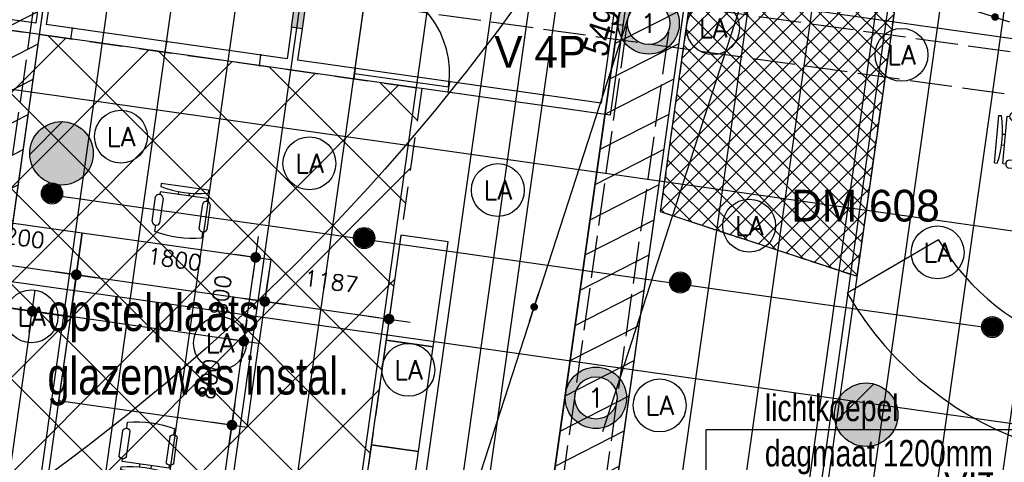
# Model space of a CAD drawing. Header units: millimetres. Extents: x -4107 to 114693, y -37499 to 54671.
# Tile 95 of 156: x 72826 to 82138, y 15372 to 19553. Entities that reach past the tile are written whole.
import ezdxf
from ezdxf.enums import TextEntityAlignment as Align

# ---------------------------------------------------------------- set-up
doc = ezdxf.new("R2010")
doc.units = ezdxf.units.MM
doc.header["$LTSCALE"] = 50
for name, pattern in [('B0701', [3.75, 2.5, -1.25]), ('B0702', [4.6875, 3.125, -1.5625]), ('XREF_06_Vloergoot installaties$0$E_GOOT5', [10, 8, -2])]:
    doc.linetypes.add(name, pattern=pattern)
for name, color, linetype in [('ABT_studie daklichten', 1, 'Continuous'), ('ABT_VOORSTEL daklichten', 1, 'Continuous'), ('AL79----_INRGEBOUW', 5, 'Continuous'), ('AM$1A---_ALGEMEEN', 2, 'Continuous'), ('AT$1A---_ALGEMEEN', 2, 'Continuous'), ('AV37----_DAKOPENING', 1, 'Continuous'), ('FOK_ BRANDSLANGHASPELS', 2, 'Continuous'), ('FOK_02B_SOLIDS', 253, 'Continuous'), ('FOK_05---_TEKST_25', 2, 'Continuous'), ('FOK_08---_MAATVOERING', 2, 'Continuous'), ('FOK_22_BINNENWANDEN', 2, 'Continuous'), ('FOK_22_BINNENWANDEN @ 1 VP1', 2, 'Continuous'), ('FOK_22_BINNENWANDEN @ 1 VP2', 2, 'Continuous'), ('FOK_22_BINNENWANDEN @ 1 VPModel', 2, 'Continuous'), ('FOK_72_VAST MEUBILAIR', 1, 'Continuous'), ('FOK_82_LOS MEUBILAIR', 1, 'Continuous'), ('XREF_06_PLAFOND$0$AA45----_PLAFONDAFW', 1, 'Continuous'), ('XREF_06_PLAFOND$0$AI45----_PLAFONDAFW', 2, 'Continuous'), ('XREF_06_Sprinkler installatie$0$WL524---', 4, 'Continuous'), ('XREF_06_Sprinkler installatie$0$WL6516--', 4, 'Continuous'), ('XREF_06_verlichting$0$EL6311--', 3, 'Continuous'), ('XREF_06_Vloergoot installaties$0$EL6131--_VG', 3, 'Continuous'), ('XREF_06_Vloergoot installaties$0$EL6222--', 3, 'Continuous'), ('XREF_06_werkset$0$AA28G---_PREFABBETON', 242, 'Continuous'), ('XREF_06_werkset$0$AL28G---_PREFABBETON', 4, 'Continuous')]:
    doc.layers.add(name, color=color, linetype=linetype)
doc.styles.add('02_100', font='B-GBP.SHX', dxfattribs={"width": 0.8, "height": 250})
doc.styles.add('03_100', font='B-GBP.SHX', dxfattribs={"width": 0.8, "height": 350})
doc.styles.add('FOK-DIM', font='romans.shx')
doc.styles.add('XREF_06_Sprinkler installatie$0$Standard', font='txt')
doc.styles.add('XREF_06_verlichting$0$BURO-018', font='simplex.shx', dxfattribs={"height": 180})
doc.styles.add('XREF_06_Vloergoot installaties$0$BURO-018', font='simplex.shx', dxfattribs={"height": 180})
doc.dimstyles.new('02_100', dxfattribs={"dimscale": 71.428571, "dimtxt": 2.5, "dimasz": 1, "dimexe": 2, "dimexo": 0, "dimgap": 1, "dimtad": 1, "dimdec": 0, "dimdsep": 46, "dimtxsty": '02_100', "dimblk": 'abt-dot-m', "dimcen": 1, "dimdle": 1, "dimclre": 256, "dimclrt": 7, "dimadec": 3, "dimazin": 0, "dimtfac": 1, "dimtdec": 4, "dimtix": 1, "dimtmove": 2, "dimatfit": 3, "dimldrblk": 'DOT', "dimfxl": 1, "dimtolj": 1, "dimtzin": 0, "dimarcsym": 0})
doc.dimstyles.new('FOK-100', dxfattribs={"dimscale": 100, "dimtxt": 1.5, "dimasz": 1, "dimexe": 2, "dimexo": 0, "dimgap": 2, "dimtad": 1, "dimdec": 0, "dimzin": 11, "dimdsep": 46, "dimtxsty": 'FOK-DIM', "dimblk1": 'DOT', "dimblk2": 'DOT', "dimsah": 1, "dimcen": 2.5, "dimclrd": 256, "dimclre": 256, "dimclrt": 256, "dimadec": 0, "dimazin": 0, "dimtfac": 1, "dimtdec": 0, "dimtix": 1, "dimtmove": 2, "dimatfit": 3, "dimldrblk": 'DOT', "dimfxl": 2, "dimtolj": 1, "dimtzin": 0, "dimarcsym": 0})
pattern_1 = [(27.02, (0, 0), (-124.9329, 244.9832), [])]

# ---------------------------------------------------------------- blocks, each defined once
blk = doc.blocks.new('XREF_06_Sprinkler installatie$0$SP-KOP02')
at = {"color": 0, "linetype": 'Continuous'}
for p, q in [((-0.875, -0.023), (0.023, 0.875)), ((-0.847, -0.219), (0.219, 0.847)), ((-0.843, 0.233), (-0.233, 0.843)), ((-0.786, -0.383), (0.383, 0.786)), ((-0.702, -0.523), (0.523, 0.702)), ((-0.595, -0.641), (0.641, 0.595)), ((-0.469, -0.739), (0.739, 0.469)), ((-0.32, -0.815), (0.815, 0.32)), ((-0.144, -0.863), (0.863, 0.144)), ((0.072, -0.872), (0.872, -0.072)), ((0.381, -0.788), (0.788, -0.381))]:
    blk.add_line(p, q, dxfattribs=at)
at = {"color": 0, "linetype": 'Continuous', "const_width": 0.875}
blk.add_lwpolyline([(-0.438, 0, 1), (0.438, 0, 1)], format="xyb", close=True, dxfattribs=at)
at = {"color": 0, "linetype": 'Continuous'}
for radius in [1, 0.875]:
    blk.add_circle((0, 0), radius, dxfattribs=at)
at = {"color": 0, "linetype": 'Continuous', "style": 'XREF_06_Sprinkler installatie$0$Standard', "flags": 1}
for tag, p in [('SP_MATCODE', (2, 2)), ('SP_TEMP', (2, -3)), ('SP_DOORL', (2, -5)), ('SP_KFACT', (2, -7)), ('SP_SPRHK', (2, -9)), ('SP_KLEP', (2, -11))]:
    blk.add_attdef(tag, p, '', height=1, dxfattribs=at)
blk = doc.blocks.new('XREF_06_Sprinkler installatie')
at = {"layer": 'XREF_06_Sprinkler installatie$0$WL524---'}
for p, q in [((74362.4, -3510.4), (79871.8, 35395.7)), ((73131.7, 17898.6), (82020.6, 16639.9))]:
    blk.add_line(p, q, dxfattribs=at)
at = {"layer": 'XREF_06_Sprinkler installatie$0$WL6516--', "xscale": 99.9999999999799, "yscale": 100, "zscale": 100, "rotation": 7.589429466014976}
for p in [(73131.8, 17911.7), (76084, 17490.6), (79072.5, 17070.4), (82024.7, 16649.3)]:
    blk.add_blockref('XREF_06_Sprinkler installatie$0$SP-KOP02', p, dxfattribs=at)
blk = doc.blocks.new('XREF_06_Vloergoot installaties$0$E00415')
at = {"linetype": 'Continuous'}
h = blk.add_hatch(color=0, dxfattribs=at)
edge = h.paths.add_edge_path()
edge.add_arc((0, 0), 2.9, 0, 360)
edge = h.paths.add_edge_path(flags=16)
edge.add_arc((0, 0), 2, 0, 360)
at = {"color": 0, "linetype": 'Continuous'}
for radius in [2.9, 2]:
    blk.add_circle((0, 0), radius, dxfattribs=at)
at = {"color": 0, "linetype": 'Continuous', "style": 'XREF_06_Vloergoot installaties$0$BURO-018'}
for tag, p in [('E_GKAST', (0, 8)), ('E_GROEP', (0, 5)), ('E_SGROEP', (4.5, 5))]:
    blk.add_attdef(tag, text='', height=1.8, dxfattribs=at).set_placement(p, align=Align.MIDDLE)
at = {"color": 0, "linetype": 'Continuous', "style": 'XREF_06_Vloergoot installaties$0$BURO-018', "flags": 1}
for tag, p in [('E_VERMCODE', (13, 5)), ('E_MATCODE', (0, 0))]:
    blk.add_attdef(tag, text='', height=1.8, dxfattribs=at).set_placement(p, align=Align.MIDDLE)
blk = doc.blocks.new('XREF_06_Vloergoot installaties')
at = {"layer": 'XREF_06_Vloergoot installaties$0$EL6131--_VG', "linetype": 'XREF_06_Vloergoot installaties$0$E_GOOT5'}
for p, q in [((67491.6, -18845.3), (75083.3, 34626.8)), ((72883.7, 20553.1), (90682.2, 18065.7)), ((72828.4, 20156.9), (90626.8, 17669.6)), ((76076, 1766.6), (78576.3, 19546.6)), ((76472.1, 1710.9), (78972.4, 19490.9))]:
    blk.add_line(p, q, dxfattribs=at)
at = {"layer": 'XREF_06_Vloergoot installaties$0$EL6222--'}
ref = blk.add_blockref('XREF_06_Vloergoot installaties$0$E00415', (78774.4, 19518.7), dxfattribs=dict(at, xscale=99.99999999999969, yscale=100, zscale=100, rotation=352.2551880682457))
ref.add_attrib('E_GROEP', '1', dxfattribs={"layer": '0', "color": 1, "linetype": 'Continuous', "height": 180, "style": 'XREF_06_Vloergoot installaties$0$BURO-018'}).set_placement((78774.4, 19518.7), align=Align.MIDDLE)
ref = blk.add_blockref('XREF_06_Vloergoot installaties$0$E00415', (78275.8, 15980.8), dxfattribs=dict(at, xscale=99.99999999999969, yscale=100, zscale=100, rotation=352.2551880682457))
ref.add_attrib('E_GROEP', '1', dxfattribs={"layer": '0', "color": 1, "linetype": 'Continuous', "height": 180, "style": 'XREF_06_Vloergoot installaties$0$BURO-018'}).set_placement((78275.8, 15980.8), align=Align.MIDDLE)
blk = doc.blocks.new('XREF_06_PLAFOND')
at = {"layer": 'XREF_06_PLAFOND$0$AA45----_PLAFONDAFW'}
h = blk.add_hatch(dxfattribs=at)
h.set_pattern_fill('ANSI31', color=256, scale=2200, angle=342.02, style=0)
h.set_pattern_definition(pattern_1)
h.paths.add_polyline_path([(66694.5, -20935), (67273.8, -21123), (75376.3, 36094.7), (74770.4, 36094.7)])
h = blk.add_hatch(dxfattribs=at)
h.set_pattern_fill('ANSI31', color=256, scale=2200, angle=342.02, style=0)
h.set_pattern_definition(pattern_1)
h.paths.add_polyline_path([(74966, -5316.9), (75567.8, -5346.6), (81436.2, 36094.7), (80830.2, 36094.7)])
h = blk.add_hatch(dxfattribs=at)
h.set_pattern_fill('ANSI31', color=256, scale=2200, angle=342.02, style=0)
h.set_pattern_definition(pattern_1)
edge = h.paths.add_edge_path()
edge.add_line((79923.5, -13101.3), (78281.7, -24695.4))
edge.add_line((78281.7, -24695.4), (78861, -24883.4))
edge.add_line((78861, -24883.4), (85620.2, 22847.5))
edge.add_line((85620.2, 22847.5), (85032.2, 22974.7))
edge.add_line((85032.2, 22974.7), (80378, -9891.4))
edge.add_arc((75004.2, -10767.6), 5444.8, -25.3802, 9.2602, ccw=False)
at = {"layer": 'XREF_06_PLAFOND$0$AI45----_PLAFONDAFW'}
h = blk.add_hatch(dxfattribs=at)
h.set_pattern_fill('_USER,_O', color=256, scale=1800, pattern_type=0)
h.set_pattern_definition([(351.94, (60508.5, -17546.5), (252.38, 1782.22), [])])
edge = h.paths.add_edge_path(flags=16)
edge.add_arc((41622.2, 26897.4), 5449.9, 0, 180)
edge.add_arc((41622.2, 26897.4), 5449.9, 180, 360)
h.paths.add_polyline_path([(49833.5, 30277.3), (51633.5, 30277.3), (51633.5, 27677.3), (49833.5, 27677.3)], flags=16)
edge = h.paths.add_edge_path(flags=16)
edge.add_arc((86127.3, 26613.5), 3800, 0, 180)
edge.add_arc((86127.3, 26613.5), 3800, 180, 360)
edge = h.paths.add_edge_path(flags=16)
edge.add_arc((74998.8, -10766.8), 5450, 0, 180)
edge.add_arc((74998.8, -10766.8), 5450, 180, 360)
edge = h.paths.add_edge_path()
edge.add_arc((59888.1, 10791.1), 9323.9, 341.24236, 446.62909)
edge.add_line((60436.4, 20098.9), (31243.3, 21827.8))
edge.add_line((31243.3, 21827.8), (28955.1, 21950.5))
edge.add_line((28955.1, 21950.5), (30807, 36094.7))
edge.add_line((30807, 36094.7), (95373.9, 36094.7))
edge.add_line((95373.9, 36094.7), (86392.8, -27327.7))
edge.add_line((86392.8, -27327.7), (59702.3, -18665.8))
edge.add_line((59702.3, -18665.8), (68716.8, 7792.9))
h = blk.add_hatch(dxfattribs=at)
h.set_pattern_fill('_USER,_O', color=256, scale=600, angle=90, pattern_type=0)
h.set_pattern_definition([(81.94, (95317.84, 35698.9), (-594.073, 84.126), [])])
edge = h.paths.add_edge_path(flags=16)
edge.add_arc((86127.3, 26613.5), 3800, 0, 360)
edge = h.paths.add_edge_path(flags=16)
edge.add_arc((74998.8, -10766.8), 5450, 0, 360)
edge = h.paths.add_edge_path(flags=16)
edge.add_arc((41622.2, 26897.4), 5449.9, 0, 360)
h.paths.add_polyline_path([(49933.5, 30177.3), (51533.5, 30177.3), (51533.5, 27777.3), (49933.5, 27777.3)], flags=16)
edge = h.paths.add_edge_path()
edge.add_arc((59888.1, 10791.1), 9323.9, 341.24236, 446.62909)
edge.add_line((60436.4, 20098.9), (31243.3, 21827.8))
edge.add_line((31243.3, 21827.8), (28955.1, 21950.5))
edge.add_line((28955.1, 21950.5), (30807, 36094.7))
edge.add_line((30807, 36094.7), (95373.9, 36094.7))
edge.add_line((95373.9, 36094.7), (86392.8, -27327.7))
edge.add_line((86392.8, -27327.7), (59702.3, -18665.8))
edge.add_line((59702.3, -18665.8), (68716.8, 7792.9))
at = {"layer": 'XREF_06_PLAFOND$0$AA45----_PLAFONDAFW'}
for points in [[(66694.5, -20935), (67273.8, -21123), (75376.3, 36094.7), (74770.4, 36094.7)], [(74966, -5316.9), (75567.8, -5346.6), (81436.2, 36094.7), (80830.2, 36094.7)]]:
    blk.add_lwpolyline(points, close=True, dxfattribs=at)
blk = doc.blocks.new('abt-dot-m')
for p, q in [((-2, 0), (0, 0)), ((0, 0), (2, 0))]:
    blk.add_line(p, q)
at = {"color": 1, "const_width": 0.5}
blk.add_lwpolyline([(-0.25, 0, 1), (0.25, 0, 1)], format="xyb", close=True, dxfattribs=at)
blk = doc.blocks.new('*D15')
at = {"layer": 'AM$1A---_ALGEMEEN', "color": 0, "lineweight": -2}
blk.add_line((73340.6, 22931.2), (75415, 22258), dxfattribs=at)
at = {"layer": 'Defpoints', "color": 0}
for p in [(73281.9, 22981.8), (75492.2, 22264.5), (75482.9, 22236)]:
    blk.add_point(p, dxfattribs=at)
at = {"layer": 'AM$1A---_ALGEMEEN', "color": 0, "lineweight": -2, "xscale": 71.42857142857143, "yscale": 71.42857142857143, "zscale": 71.42857142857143}
for p, rotation in [((73272.7, 22953.3), 162.0200275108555), ((75482.9, 22236), 342.0200275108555)]:
    blk.add_blockref('abt-dot-m', p, dxfattribs=dict(at, rotation=rotation))
at = {"layer": 'AM$1A---_ALGEMEEN', "color": 7, "insert": (74438.4, 22781.4), "char_height": 250, "attachment_point": 5, "rotation": 342.02003, "style": '02_100'}
blk.add_mtext('\\A1;2324', dxfattribs=at)
blk = doc.blocks.new('DOT')
at = {"color": 0}
blk.add_line((-2, 0), (2, 0), dxfattribs=at)
at = {"color": 0, "const_width": 0.5}
blk.add_lwpolyline([(-0.25, 0, 1), (0.25, 0, 1)], format="xyb", close=True, dxfattribs=at)
blk = doc.blocks.new('*D16')
at = {"layer": 'AM$1A---_ALGEMEEN', "color": 0, "lineweight": -2}
blk.add_line((72796.3, 24651.1), (71146.6, 19564.9), dxfattribs=at)
at = {"layer": 'Defpoints', "color": 0}
for p in [(73389.1, 24533.9), (71124.6, 19497), (71695.3, 19311.8)]:
    blk.add_point(p, dxfattribs=at)
at = {"layer": 'AM$1A---_ALGEMEEN', "color": 0, "lineweight": -2, "xscale": 71.42857142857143, "yscale": 71.42857142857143, "zscale": 71.42857142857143}
for p, rotation in [((72818.3, 24719), 72.02969058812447), ((71124.6, 19497), 252.0296905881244)]:
    blk.add_blockref('abt-dot-m', p, dxfattribs=dict(at, rotation=rotation))
at = {"layer": 'AM$1A---_ALGEMEEN', "color": 7, "insert": (71784.6, 22168.6), "char_height": 250, "attachment_point": 5, "rotation": 72.02969, "style": '02_100'}
blk.add_mtext('\\A1;5490', dxfattribs=at)
blk = doc.blocks.new('*D29')
at = {"layer": 'AM$1A---_ALGEMEEN', "color": 0, "lineweight": -2}
blk.add_line((71101.1, 19429.3), (70047.2, 16174.2), dxfattribs=at)
at = {"layer": 'Defpoints', "color": 0}
for p in [(72123.4, 19173.4), (70025.2, 16106.3), (71025.6, 15782.4)]:
    blk.add_point(p, dxfattribs=at)
at = {"layer": 'AM$1A---_ALGEMEEN', "color": 0, "lineweight": -2, "xscale": 71.42857142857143, "yscale": 71.42857142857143, "zscale": 71.42857142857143}
for p, rotation in [((71123.1, 19497.2), 72.06018643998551), ((70025.2, 16106.3), 252.0601864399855)]:
    blk.add_blockref('abt-dot-m', p, dxfattribs=dict(at, rotation=rotation))
at = {"layer": 'AM$1A---_ALGEMEEN', "color": 7, "insert": (70204.5, 17456.5), "char_height": 250, "attachment_point": 5, "rotation": 72.06019, "style": '02_100'}
blk.add_mtext('\\A1;3564', dxfattribs=at)
blk = doc.blocks.new('A$C012222C6')
at = {"layer": 'Defpoints', "color": 252, "ltscale": 0.5}
blk.add_lwpolyline([(20197.9, 19351.6), (22168.9, 25450.6)], dxfattribs=at)
blk = doc.blocks.new('A$C052E27F2')
at = {"layer": 'ABT_studie daklichten'}
h = blk.add_hatch(dxfattribs=at)
h.set_pattern_fill('ANSI37', color=256, scale=1000, style=0)
h.set_pattern_definition([(45, (-86127.27, -22813.49), (-88.38835, 88.38835), []), (135, (-86127.27, -22813.49), (-88.38835, -88.38835), [])])
h.paths.add_polyline_path([(-4852.9, -1947.7), (-4895.7, -1942.8), (-5122.4, -1916.9), (-4845.1, -23.8), (-6461.2, 488.6), (-7242.6, -5072.5), (-5382, -5684.1)])
blk.add_lwpolyline([(-4852.9, -1947.7), (-4895.7, -1942.8), (-4895.7, -1942.8), (-5122.4, -1916.9), (-4845.1, -23.8), (-6461.2, 488.6), (-7242.6, -5072.5), (-5382, -5684.1)], close=True, dxfattribs=at)
blk = doc.blocks.new('XREF_06_verlichting$0$1115B3A')
at = {"color": 0, "linetype": 'Continuous'}
blk.add_circle((0, 0), 2.5, dxfattribs=at)
at = {"color": 0, "linetype": 'Continuous', "style": 'XREF_06_verlichting$0$BURO-018'}
for tag, p in [('E_GKAST', (0, 8)), ('E_GROEP', (0, 5)), ('E_SGROEP', (4.5, 5)), ('E_ARMCODE', (0, 0)), ('E_SLET', (4.5, -1))]:
    blk.add_attdef(tag, text='', height=1.8, dxfattribs=at).set_placement(p, align=Align.MIDDLE)
blk = doc.blocks.new('XREF_06_verlichting')
at = {"layer": 'XREF_06_verlichting$0$EL6311--'}
ref = blk.add_blockref('XREF_06_verlichting$0$1115B3A', (79383.1, 19473.8), dxfattribs=dict(at, xscale=100, yscale=100, zscale=100))
ref.add_attrib('E_ARMCODE', 'LA', dxfattribs={"layer": '0', "color": 1, "linetype": 'Continuous', "height": 180, "style": 'XREF_06_verlichting$0$BURO-018'}).set_placement((79383.1, 19473.8), align=Align.MIDDLE)
ref = blk.add_blockref('XREF_06_verlichting$0$1115B3A', (81165.4, 19221.4), dxfattribs=dict(at, xscale=100, yscale=100, zscale=100))
ref.add_attrib('E_ARMCODE', 'LA', dxfattribs={"layer": '0', "color": 1, "linetype": 'Continuous', "height": 180, "style": 'XREF_06_verlichting$0$BURO-018'}).set_placement((81165.4, 19221.4), align=Align.MIDDLE)
ref = blk.add_blockref('XREF_06_verlichting$0$1115B3A', (73784.1, 18448.7), dxfattribs=dict(at, xscale=100, yscale=100, zscale=100))
ref.add_attrib('E_ARMCODE', 'LA', dxfattribs={"layer": '0', "color": 1, "linetype": 'Continuous', "height": 180, "style": 'XREF_06_verlichting$0$BURO-018'}).set_placement((73784.1, 18448.7), align=Align.MIDDLE)
ref = blk.add_blockref('XREF_06_verlichting$0$1115B3A', (75566.3, 18196.3), dxfattribs=dict(at, xscale=100, yscale=100, zscale=100))
ref.add_attrib('E_ARMCODE', 'LA', dxfattribs={"layer": '0', "color": 1, "linetype": 'Continuous', "height": 180, "style": 'XREF_06_verlichting$0$BURO-018'}).set_placement((75566.3, 18196.3), align=Align.MIDDLE)
ref = blk.add_blockref('XREF_06_verlichting$0$1115B3A', (77348.5, 17943.9), dxfattribs=dict(at, xscale=100, yscale=100, zscale=100))
ref.add_attrib('E_ARMCODE', 'LA', dxfattribs={"layer": '0', "color": 1, "linetype": 'Continuous', "height": 180, "style": 'XREF_06_verlichting$0$BURO-018'}).set_placement((77348.5, 17943.9), align=Align.MIDDLE)
ref = blk.add_blockref('XREF_06_verlichting$0$1115B3A', (79724.8, 17607.4), dxfattribs=dict(at, xscale=100, yscale=100, zscale=100))
ref.add_attrib('E_ARMCODE', 'LA', dxfattribs={"layer": '0', "color": 1, "linetype": 'Continuous', "height": 180, "style": 'XREF_06_verlichting$0$BURO-018'}).set_placement((79724.8, 17607.4), align=Align.MIDDLE)
ref = blk.add_blockref('XREF_06_verlichting$0$1115B3A', (81507, 17355), dxfattribs=dict(at, xscale=100, yscale=100, zscale=100))
ref.add_attrib('E_ARMCODE', 'LA', dxfattribs={"layer": '0', "color": 1, "linetype": 'Continuous', "height": 180, "style": 'XREF_06_verlichting$0$BURO-018'}).set_placement((81507, 17355), align=Align.MIDDLE)
ref = blk.add_blockref('XREF_06_verlichting$0$1115B3A', (72937.6, 16750.6), dxfattribs=dict(at, xscale=100, yscale=100, zscale=100))
ref.add_attrib('E_ARMCODE', 'LA', dxfattribs={"layer": '0', "color": 1, "linetype": 'Continuous', "height": 180, "style": 'XREF_06_verlichting$0$BURO-018'}).set_placement((72937.6, 16750.6), align=Align.MIDDLE)
ref = blk.add_blockref('XREF_06_verlichting$0$1115B3A', (74719.9, 16498.2), dxfattribs=dict(at, xscale=100, yscale=100, zscale=100))
ref.add_attrib('E_ARMCODE', 'LA', dxfattribs={"layer": '0', "color": 1, "linetype": 'Continuous', "height": 180, "style": 'XREF_06_verlichting$0$BURO-018'}).set_placement((74719.9, 16498.2), align=Align.MIDDLE)
ref = blk.add_blockref('XREF_06_verlichting$0$1115B3A', (76502.1, 16245.8), dxfattribs=dict(at, xscale=100, yscale=100, zscale=100))
ref.add_attrib('E_ARMCODE', 'LA', dxfattribs={"layer": '0', "color": 1, "linetype": 'Continuous', "height": 180, "style": 'XREF_06_verlichting$0$BURO-018'}).set_placement((76502.1, 16245.8), align=Align.MIDDLE)
ref = blk.add_blockref('XREF_06_verlichting$0$1115B3A', (78878.4, 15909.3), dxfattribs=dict(at, xscale=100, yscale=100, zscale=100))
ref.add_attrib('E_ARMCODE', 'LA', dxfattribs={"layer": '0', "color": 1, "linetype": 'Continuous', "height": 180, "style": 'XREF_06_verlichting$0$BURO-018'}).set_placement((78878.4, 15909.3), align=Align.MIDDLE)
blk = doc.blocks.new('WP 1600-800')
at = {"linetype": 'Continuous'}
for p, q in [((569, 1600.1), (595.5, 1600.1)), ((569, 1600.1), (569, 1149.6)), ((648.5, 1600.1), (675, 1600.1)), ((648.5, 1600.1), (648.5, 1149.6)), ((701.5, 1636.1), (940, 1636.1)), ((966.5, 1600.1), (1022, 1600.1)), ((940, 1564.1), (701.5, 1564.1)), ((648.5, 1427.8), (620.3, 1427.8)), ((620.9, 1321.8), (648.5, 1321.8)), ((569, 1149.6), (595.5, 1149.6)), ((648.5, 1149.6), (675, 1149.6)), ((701.5, 1185.6), (940, 1185.6)), ((966.5, 1149.6), (1022, 1149.6)), ((935.6, 1113), (697.1, 1113))]:
    blk.add_line(p, q, dxfattribs=at)
blk.add_lwpolyline([(1133.9, 2274.8), (1933.9, 2274.8), (1933.9, 474.8), (1133.9, 474.8)], close=True)
for centre, radius, start, end in [((-348.6, 1374.8), 970.6, 346.5803, 13.4197), ((712.7, 1600.1), 37.7, 107.28561, 252.71439), ((928.8, 1600.1), 37.7, 287.28561, 72.71439), ((77.9, 1374.8), 970.6, 346.5803, 13.4197), ((710.9, 1148.6), 38.2, 104.35438, 248.70731), ((926.1, 1150), 38.2, 284.35438, 68.70731)]:
    blk.add_arc(centre, radius, start, end, dxfattribs=at)
blk = doc.blocks.new('A$C46E716B0')
at = {"layer": 'FOK_22_BINNENWANDEN', "color": 13}
for points in [[(0, 0), (0, 900)], [(0, 0), (900, 0)]]:
    blk.add_lwpolyline(points, dxfattribs=at)
blk.add_arc((0, 0), 900, 0, 90, dxfattribs=at)
blk = doc.blocks.new('*U999')
at = {"layer": 'FOK_22_BINNENWANDEN @ 1 VP1'}
blk.add_hatch(color=256, dxfattribs=at).paths.add_polyline_path([(532.8, 3776.5), (631.8, 3762.5), (141.1, 297), (42.1, 311.1)])
at = {"layer": 'FOK_22_BINNENWANDEN @ 1 VP2'}
blk.add_hatch(color=256, dxfattribs=at).paths.add_polyline_path([(532.8, 3776.5), (631.8, 3762.5), (141.1, 297), (42.1, 311.1)])
at = {"layer": 'FOK_22_BINNENWANDEN @ 1 VPModel'}
blk.add_hatch(color=256, dxfattribs=at).paths.add_polyline_path([(532.8, 3776.5), (631.8, 3762.5), (141.1, 297), (42.1, 311.1)])
blk = doc.blocks.new('A$C70436BE2')
at = {"layer": 'FOK_22_BINNENWANDEN'}
for points in [[(532.8, 3776.5), (574.9, 4073.5)], [(631.8, 3762.5), (673.9, 4059.5)], [(42.1, 311.1), (0, 14)], [(141.1, 297), (99, 0)]]:
    blk.add_lwpolyline(points, dxfattribs=at)
blk.add_lwpolyline([(532.8, 3776.5), (631.8, 3762.5), (141.1, 297), (42.1, 311.1)], close=True, dxfattribs=at)
blk.add_blockref('*U999', (0, 0), dxfattribs=at)
blk = doc.blocks.new('XREF_06_werkset$0$V-H-28G001_B09145W02')
at = {"layer": 'XREF_06_werkset$0$AA28G---_PREFABBETON'}
blk.add_hatch(color=254, dxfattribs=at).paths.add_polyline_path([(300, 0, 0.57735), (-150, 259.8, 0.57735), (-150, -259.8, 0.57735)])
h = blk.add_hatch(dxfattribs=at)
h.set_pattern_fill('KALKZST', color=1, scale=880, style=0)
h.set_pattern_definition([(45, (0, 0), (-390.3, 390.3), [])])
h.paths.add_polyline_path([(300, 0, 0.57735), (-150, 259.8, 0.57735), (-150, -259.8, 0.57735)])
at = {"layer": 'XREF_06_werkset$0$AL28G---_PREFABBETON'}
blk.add_circle((0, 0), 300, dxfattribs=at)
blk = doc.blocks.new('XREF_06_werkset$0$V-H-28X00B_09145B1')
for p in [(73221.9, 18290.7), (80831.2, 15821.3)]:
    blk.add_blockref('XREF_06_werkset$0$V-H-28G001_B09145W02', p)
blk = doc.blocks.new('XREF_06_werkset')
blk.add_blockref('XREF_06_werkset$0$V-H-28X00B_09145B1', (0, 0))
blk = doc.blocks.new('A$C094F4788')
at = {"layer": 'Defpoints'}
blk.add_lwpolyline([(5, 19), (104, 5)], dxfattribs=at)
blk.add_point((5, 19), dxfattribs=at)
at = {"layer": 'Defpoints', "color": 5}
for p in [(5, 19), (104, 5)]:
    blk.add_point(p, dxfattribs=at)
at = {"layer": 'FOK_22_BINNENWANDEN', "color": 5}
for centre in [(5, 19), (104, 5)]:
    blk.add_circle(centre, 5, dxfattribs=at)
blk = doc.blocks.new('*D95')
at = {"layer": 'Defpoints', "color": 0}
for p in [(72174, 17312.2), (73362.1, 17143.9), (73362.1, 17143.9)]:
    blk.add_point(p, dxfattribs=at)
at = {"layer": 'FOK_08---_MAATVOERING', "lineweight": -2}
for p, q in [((72174, 17312.2), (72145.9, 17114.2)), ((72273, 17298.2), (73263.1, 17158)), ((73362.1, 17143.9), (73334.1, 16945.9))]:
    blk.add_line(p, q, dxfattribs=at)
at = {"layer": 'FOK_08---_MAATVOERING', "lineweight": -2, "xscale": 100, "yscale": 100, "zscale": 100}
for p, rotation in [((72174, 17312.2), 171.9399999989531), ((73362.1, 17143.9), 351.9399999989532)]:
    blk.add_blockref('DOT', p, dxfattribs=dict(at, rotation=rotation))
at = {"layer": 'FOK_08---_MAATVOERING', "insert": (72806.6, 17500.3), "char_height": 150, "attachment_point": 5, "rotation": 351.94, "style": 'FOK-DIM'}
blk.add_mtext('\\A1;1200', dxfattribs=at)
blk = doc.blocks.new('*D96')
at = {"layer": 'Defpoints', "color": 0}
for p in [(73362.1, 17143.9), (75144.3, 16891.6), (75144.3, 16891.6)]:
    blk.add_point(p, dxfattribs=at)
at = {"layer": 'FOK_08---_MAATVOERING', "lineweight": -2}
for p, q in [((73362.1, 17143.9), (73390.2, 17342)), ((73461.1, 17129.9), (75045.3, 16905.6)), ((75144.3, 16891.6), (75172.4, 17089.6))]:
    blk.add_line(p, q, dxfattribs=at)
at = {"layer": 'FOK_08---_MAATVOERING', "lineweight": -2, "xscale": 100, "yscale": 100, "zscale": 100}
for p, rotation in [((73362.1, 17143.9), 171.9399999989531), ((75144.3, 16891.6), 351.9399999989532)]:
    blk.add_blockref('DOT', p, dxfattribs=dict(at, rotation=rotation))
at = {"layer": 'FOK_08---_MAATVOERING', "insert": (74291.8, 17290), "char_height": 150, "attachment_point": 5, "rotation": 351.94, "style": 'FOK-DIM'}
blk.add_mtext('\\A1;1800', dxfattribs=at)
blk = doc.blocks.new('*D97')
at = {"layer": 'Defpoints', "color": 0}
for p in [(75186.4, 17188.5), (76319.9, 16725.1), (76319.9, 16725.1)]:
    blk.add_point(p, dxfattribs=at)
at = {"layer": 'FOK_08---_MAATVOERING', "lineweight": -2}
for p, q in [((75186.4, 17188.5), (75116.3, 16693.5)), ((75243.4, 16877.5), (76220.8, 16739.1)), ((76319.9, 16725.1), (76291.8, 16527.1))]:
    blk.add_line(p, q, dxfattribs=at)
at = {"layer": 'FOK_08---_MAATVOERING', "lineweight": -2, "xscale": 100, "yscale": 100, "zscale": 100}
for p, rotation in [((75144.3, 16891.6), 171.9399999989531), ((76319.9, 16725.1), 351.9399999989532)]:
    blk.add_blockref('DOT', p, dxfattribs=dict(at, rotation=rotation))
at = {"layer": 'FOK_08---_MAATVOERING', "insert": (75770.7, 17080.6), "char_height": 150, "attachment_point": 5, "rotation": 351.94, "style": 'FOK-DIM'}
blk.add_mtext('\\A1;1187', dxfattribs=at)
blk = doc.blocks.new('*D100')
at = {"layer": 'Defpoints', "color": 0}
for p in [(75057.9, 17307.8), (75057.9, 17307.8), (74945.7, 16515.7)]:
    blk.add_point(p, dxfattribs=at)
at = {"layer": 'FOK_08---_MAATVOERING', "lineweight": -2}
for p, q in [((75057.9, 17307.8), (74859.9, 17335.8)), ((74959.7, 16614.7), (75043.9, 17208.8)), ((74945.7, 16515.7), (74747.7, 16543.7))]:
    blk.add_line(p, q, dxfattribs=at)
at = {"layer": 'FOK_08---_MAATVOERING', "lineweight": -2, "xscale": 100, "yscale": 100, "zscale": 100}
for p, rotation in [((75057.9, 17307.8), 81.93999999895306), ((74945.7, 16515.7), 261.9399999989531)]:
    blk.add_blockref('DOT', p, dxfattribs=dict(at, rotation=rotation))
at = {"layer": 'FOK_08---_MAATVOERING', "insert": (74729.5, 16950.3), "char_height": 150, "attachment_point": 5, "rotation": 81.94, "style": 'FOK-DIM'}
blk.add_mtext('\\A1;800', dxfattribs=at)
blk = doc.blocks.new('kast')
at = {"layer": 'FOK_82_LOS MEUBILAIR'}
blk.add_lwpolyline([(-1052.2, -305.5), (-62.1, -445.7), (1, -0.1), (-989.1, 140.1)], close=True, dxfattribs=at)
blk = doc.blocks.new('A$C4D8164B4')
at = {"layer": 'FOK_ BRANDSLANGHASPELS', "color": 2}
blk.add_circle((20000, 20000), 20000, dxfattribs=at)
blk = doc.blocks.new('A$C4D781DF8')
for p, q in [((214.6, 564.5), (199.3, 542.8)), ((214.6, 564.5), (583.3, 305.7)), ((260.2, 629.6), (245, 607.9)), ((260.2, 629.6), (629, 370.8)), ((154.7, 541.8), (17.6, 346.6)), ((76.6, 305.2), (213.6, 500.5)), ((355.6, 465.6), (371.8, 488.7)), ((458.2, 427.3), (442.3, 404.7)), ((31.9, 304.2), (0, 258.8)), ((523.4, 283), (386.4, 87.8)), ((583.3, 305.7), (568.1, 284)), ((629, 370.8), (613.8, 349.1)), ((448.3, 49.7), (585.3, 244.9)), ((400.6, 45.4), (368.7, 0))]:
    blk.add_line(p, q)
for centre, radius, start, end in [((971.7, 1251.2), 970.6, 221.51679, 248.35619), ((177.7, 512), 37.7, 342.22209, 127.65088), ((53.5, 335.1), 37.7, 162.22209, 307.65088), ((548.2, 254), 38.2, 346.22918, 130.58211), ((726.7, 902.1), 970.6, 221.51679, 248.35619), ((423.5, 78.7), 38.2, 166.22918, 310.58211)]:
    blk.add_arc(centre, radius, start, end)
blk = doc.blocks.new('A$C09D77299')
at = {"layer": 'FOK_82_LOS MEUBILAIR'}
blk.add_circle((1389.3, 1357.1), 800, dxfattribs=at)
for p, rotation in [((1047.5, 1984.2), 59.99999999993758), ((675.4, 1374.7), 120.0000000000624), ((2103.2, 1339.6), 300.0000000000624), ((1017.1, 747.7), 180), ((1731, 730.1), 239.9999999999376)]:
    blk.add_blockref('A$C4D781DF8', p, dxfattribs=dict(at, rotation=rotation))
blk.add_blockref('A$C4D781DF8', (1761.4, 1966.6), dxfattribs=at)
blk = doc.blocks.new('A$C08E13200')
at = {"layer": 'FOK_72_VAST MEUBILAIR', "color": 253}
for points in [[(2754, 5846.3), (2749.4, 6846.3)], [(3323.7, 5773.9), (3578.1, 6741)], [(3855.3, 5556.5), (4351.4, 6424.8)]]:
    blk.add_lwpolyline(points, dxfattribs=at)
at = {"layer": 'FOK_72_VAST MEUBILAIR'}
for points in [[(2184.9, 5768.7), (1921.7, 6733.5)], [(4312.5, 5209), (5016.4, 5919.3)], [(863.7, 2537.7), (0, 2033.7)], [(3343, 1523.9), (3606.2, 559.1)]]:
    blk.add_lwpolyline(points, dxfattribs=at)
for radius in [3200, 2200]:
    blk.add_arc((2764, 3646.3), radius, 210.26058, 105.26058, dxfattribs=at)
at = {"layer": 'FOK_02B_SOLIDS'}
blk.add_blockref('A$C09D77299', (1393.6, 1980.1), dxfattribs=at)
at = {"layer": 'FOK_05---_TEKST_25', "color": 2, "width": 57960.996, "attachment_point": 1}
for s, insert, char_height in [('{\\fCentury Gothic|b0|i0|c0|p34;BANK}', (2885.5, 7244.9), 250), ('{\\fCentury Gothic|b0|i0|c0|p34;BIBLIOTHEEK}', (734.4, 5344.8), 300), ('{\\fCentury Gothic|b0|i0|c0|p34;KAST}', (4016.4, 4056.8), 250), ('{\\fCentury Gothic|b0|i0|c0|p34;KAST}', (4860.2, 1130.5), 250), ('{\\fCentury Gothic|b0|i0|c0|p34;VITRINE}', (916.9, 342.6), 250)]:
    blk.add_mtext(s, dxfattribs=dict(at, insert=insert, char_height=char_height))
blk = doc.blocks.new('*D190')
at = {"layer": 'Defpoints', "color": 0}
for p in [(74945.7, 16515.7), (74945.7, 16515.7), (74833.5, 15723.6)]:
    blk.add_point(p, dxfattribs=at)
at = {"layer": 'FOK_08---_MAATVOERING', "lineweight": -2}
for p, q in [((74945.7, 16515.7), (74747.7, 16543.7)), ((74847.6, 15822.6), (74931.7, 16416.7)), ((74833.5, 15723.6), (74635.5, 15751.6))]:
    blk.add_line(p, q, dxfattribs=at)
at = {"layer": 'FOK_08---_MAATVOERING', "lineweight": -2, "xscale": 100, "yscale": 100, "zscale": 100}
for p, rotation in [((74945.7, 16515.7), 81.93999999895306), ((74833.5, 15723.6), 261.9399999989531)]:
    blk.add_blockref('DOT', p, dxfattribs=dict(at, rotation=rotation))
at = {"layer": 'FOK_08---_MAATVOERING', "insert": (74617.3, 16158.2), "char_height": 150, "attachment_point": 5, "rotation": 81.94, "style": 'FOK-DIM'}
blk.add_mtext('\\A1;800', dxfattribs=at)
blk = doc.blocks.new('*D191')
at = {"layer": 'Defpoints', "color": 0}
for p in [(74833.5, 15723.6), (74833.5, 15723.6), (74553.1, 13743.4)]:
    blk.add_point(p, dxfattribs=at)
at = {"layer": 'FOK_08---_MAATVOERING', "lineweight": -2}
for p, q in [((74833.5, 15723.6), (74635.5, 15751.6)), ((74567.1, 13842.4), (74819.5, 15624.6)), ((74553.1, 13743.4), (74355.1, 13771.4))]:
    blk.add_line(p, q, dxfattribs=at)
at = {"layer": 'FOK_08---_MAATVOERING', "lineweight": -2, "xscale": 100, "yscale": 100, "zscale": 100}
for p, rotation in [((74833.5, 15723.6), 81.93999999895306), ((74553.1, 13743.4), 261.9399999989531)]:
    blk.add_blockref('DOT', p, dxfattribs=dict(at, rotation=rotation))
at = {"layer": 'FOK_08---_MAATVOERING', "insert": (74421, 14772), "char_height": 150, "attachment_point": 5, "rotation": 81.94, "style": 'FOK-DIM'}
blk.add_mtext('\\A1;2000', dxfattribs=at)
blk = doc.blocks.new('*D196')
at = {"layer": 'Defpoints', "color": 0}
for p in [(72945.1, 16799), (72692.7, 15016.8), (72692.7, 15016.8)]:
    blk.add_point(p, dxfattribs=at)
at = {"layer": 'FOK_08---_MAATVOERING', "lineweight": -2}
for p, q in [((72945.1, 16799), (72747.1, 16827)), ((72931.1, 16700), (72706.7, 15115.8)), ((72692.7, 15016.8), (72890.7, 14988.7))]:
    blk.add_line(p, q, dxfattribs=at)
at = {"layer": 'FOK_08---_MAATVOERING', "lineweight": -2, "xscale": 100, "yscale": 100, "zscale": 100}
for p, rotation in [((72945.1, 16799), 81.93999999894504), ((72692.7, 15016.8), 261.939999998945)]:
    blk.add_blockref('DOT', p, dxfattribs=dict(at, rotation=rotation))
at = {"layer": 'FOK_08---_MAATVOERING', "insert": (72546.6, 15946.5), "char_height": 150, "attachment_point": 5, "rotation": 81.94, "style": 'FOK-DIM'}
blk.add_mtext('\\A1;1800', dxfattribs=at)
blk = doc.blocks.new('A$C125E5D54')
at = {"layer": 'AL79----_INRGEBOUW'}
blk.add_lwpolyline([(46829, 26926.8), (75188.6, 26926.8), (70709.4, -4704.3), (66069, -3198.3, 0.045963), (65329.3, -3631.1), (65970.1, -3839.1), (65466.9, -5389.5), (64012.3, -4917.4, 0.097793), (63136.2, -6822.4), (56233.9, -4582.3), (61437.6, 10672.5, 0.49721), (53779.3, 22009.8), (50870.6, 22181.6, 0.048757), (46829, 26926.8)], format="xyb", close=True, dxfattribs=at)
at = {"layer": 'AT$1A---_ALGEMEEN'}
blk.add_lwpolyline([(75924.6, 18334.9), (72746.4, 18334.9), (72747.2, 14992.1)], dxfattribs=at)
at = {"layer": 'AV37----_DAKOPENING', "linetype": 'B0701', "ltscale": 0.8}
blk.add_lwpolyline([(74706.6, 23523), (74663.8, 23527.8), (74663.8, 23527.8), (74437.1, 23553.7), (74714.5, 25446.8), (73098.3, 25959.2), (72316.9, 20398.1), (74177.5, 19786.6)], close=True, dxfattribs=at)
at = {"layer": 'AT$1A---_ALGEMEEN', "color": 3, "style": '03_100', "width": 0.8}
for s, p in [('opstelplaats', (66521.4, 19269.5)), ('glazenwas instal.', (66521.4, 18669.5))]:
    blk.add_text(s, height=350, dxfattribs=at).set_placement(p)
at = {"layer": 'AT$1A---_ALGEMEEN', "color": 7, "style": '02_100', "width": 0.8}
for s, p in [('lichtkoepel', (73305.5, 18418.2)), ('dagmaat 1200mm ', (73305.5, 17989.7))]:
    blk.add_text(s, height=250, dxfattribs=at).set_placement(p)
at = {"layer": 'AM$1A---_ALGEMEEN'}
for p1, p2, distance, picture, middle in [((73389.1, 24533.9), (71695.3, 19311.8), -600, '*D16', (71784.6, 22168.6)), ((73281.9, 22981.8), (75492.2, 22264.5), -30, '*D15', (74438.4, 22781.4))]:
    dim = blk.add_aligned_dim(p1=p1, p2=p2, distance=distance, dimstyle='02_100', override={"dimse1": 1, "dimse2": 1}, dxfattribs=at)
    dim.commit()
    dim.dimension.update_dxf_attribs({"geometry": picture, "text_midpoint": middle})
dim = blk.add_linear_dim(base=(70025.2, 16106.3), p1=(72123.4, 19173.4), p2=(71025.6, 15782.4), angle=252.06019, dimstyle='02_100', override={"dimse1": 1, "dimse2": 1}, dxfattribs=at)
dim.commit()
dim.dimension.update_dxf_attribs({"geometry": '*D29', "text_midpoint": (70204.5, 17456.5), "dimtype": 161})

msp = doc.modelspace()

# ---------------------------------------------------------------- hatches: boundary and pattern name
at = {"layer": 'FOK_08---_MAATVOERING'}
h = msp.add_hatch(dxfattribs=at)
h.set_pattern_fill('ANSI37', color=254, scale=200, style=0)
edge = h.paths.add_edge_path()
edge.add_line((66261.2, 2898.9), (68005.8, 8016.7))
edge.add_arc((59884.7, 10785.2), 8580, 341.17601, 385.95756)
edge.add_line((67599.2, 14540.7), (68382.3, 20071.1))
edge.add_line((68382.3, 20071.1), (76628.2, 18903.4))
edge.add_line((76628.2, 18903.4), (74202.8, 1774.3))
edge.add_line((74202.8, 1774.3), (66261.2, 2898.9))

# ---------------------------------------------------------------- linework, layer by layer
at = {"layer": 'ABT_studie daklichten'}
msp.add_lwpolyline([(60347, 19352.7), (57328.5, 19533), (53005.9, 24861.4), (81734.6, 24655.4), (77446.3, -5902.2), (77446.3, -5902.2, 0.466904), (69780.8, -9197), (62765.9, -6581.4), (67768.7, 8096, 0.515704)], format="xyb", close=True, dxfattribs=at)
at = {"layer": 'Defpoints'}
msp.add_point((78432.1, 19516.6), dxfattribs=at)
at = {"layer": 'FOK_08---_MAATVOERING', "color": 13, "linetype": 'B0702', "ltscale": 2}
msp.add_lwpolyline([(66261.2, 2898.9), (68005.8, 8016.7, 0.197922), (67599.2, 14540.7), (68382.3, 20071.1), (76628.2, 18903.4), (74202.8, 1774.3)], format="xyb", close=True, dxfattribs=at)
at = {"layer": 'FOK_22_BINNENWANDEN'}
for p, q in [((79013.5, 22908.6), (78410.6, 18651)), ((78410.6, 18651), (65241.9, 20515.8))]:
    msp.add_line(p, q, dxfattribs=at)
for points in [[(76029.1, 23230.2), (78900.4, 22823.6), (78325.6, 18764.1), (75454.2, 19170.7)], [(72978.9, 19521.2), (70701.6, 19843.7)], [(75355.2, 19184.7), (73077.9, 19507.2)], [(75998.8, 19093.6), (75984.8, 18994.6)], [(76889.9, 18967.4), (76875.9, 18868.4)]]:
    msp.add_lwpolyline(points, dxfattribs=at)
at = {"layer": 'FOK_82_LOS MEUBILAIR'}
for points in [[(72118.2, 16916.1), (72230.4, 17708.2), (73418.6, 17539.9), (73306.3, 16747.9), (72118.2, 16916.1)], [(71865.8, 15133.9), (72118.3, 16916.1), (73306.4, 16747.8), (73053.9, 14965.6), (71865.8, 15133.9)]]:
    msp.add_lwpolyline(points, dxfattribs=at)

# ---------------------------------------------------------------- block references
for name in ['XREF_06_werkset', 'XREF_06_PLAFOND', 'XREF_06_PLAFOND', 'XREF_06_Sprinkler installatie', 'XREF_06_Sprinkler installatie', 'XREF_06_Vloergoot installaties', 'XREF_06_Vloergoot installaties']:
    msp.add_blockref(name, (0, 0))
at = {"layer": 'ABT_studie daklichten'}
msp.add_blockref('A$C052E27F2', (86127.3, 22814.7), dxfattribs=at)
at = {"layer": 'ABT_VOORSTEL daklichten', "color": 2}
msp.add_blockref('A$C125E5D54', (6567.8, -2657.1), dxfattribs=at)
at = {"layer": 'ABT_VOORSTEL daklichten'}
msp.add_blockref('A$C012222C6', (58144.2, -3689.4), dxfattribs=at)
at = {"layer": 'FOK_02B_SOLIDS'}
msp.add_blockref('A$C08E13200', (80651.5, 14935.5), dxfattribs=at)
at = {"layer": 'FOK_22_BINNENWANDEN', "color": 5}
for p in [(41313.6, 11409.4), (65187.1, 382.2), (62903.1, -17201.9)]:
    msp.add_blockref('A$C4D8164B4', p, dxfattribs=at)
at = {"layer": 'FOK_22_BINNENWANDEN'}
for name, p in [('XREF_06_verlichting', (0, 0)), ('A$C70436BE2', (72978.9, 19507.2)), ('A$C70436BE2', (75355.2, 19170.7)), ('A$C094F4788', (78427.1, 19497.5))]:
    msp.add_blockref(name, p, dxfattribs=at)
for name, p, rotation in [('A$C46E716B0', (75991.8, 19044.1), 351.9349878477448), ('A$C094F4788', (73330.4, 19368.1), 90), ('A$C094F4788', (74221.6, 19241.9), 90), ('A$C094F4788', (75112.7, 19115.7), 90), ('A$C094F4788', (77786, 18737.2), 90)]:
    msp.add_blockref(name, p, dxfattribs=dict(at, rotation=rotation))
at = {"layer": 'FOK_82_LOS MEUBILAIR'}
for name, p, rotation in [('WP 1600-800', (73107.1, 18729.3), 261.9399999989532), ('kast', (76431.9, 17516.2), 90), ('kast', (76291.7, 16526), 90), ('kast', (76151.5, 15535.9), 90)]:
    msp.add_blockref(name, p, dxfattribs=dict(at, rotation=rotation))
at = {"layer": 'FOK_82_LOS MEUBILAIR', "xscale": -1, "rotation": 261.9399999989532}
msp.add_blockref('WP 1600-800', (72564.8, 14899.7), dxfattribs=at)

# ---------------------------------------------------------------- texts
at = {"layer": 'FOK_05---_TEKST_25', "insert": (77315, 19400.7), "char_height": 300, "width": 57960.996, "attachment_point": 1}
msp.add_mtext('{\\fCentury Gothic|b0|i0|c0|p34;V 4P}', dxfattribs=at)
at = {"layer": 'FOK_72_VAST MEUBILAIR', "color": 2, "insert": (80122.8, 17946.7), "char_height": 300, "width": 57960.996, "attachment_point": 1}
msp.add_mtext('{\\fCentury Gothic|b0|i0|c0|p34;DM 608}', dxfattribs=at)

# ---------------------------------------------------------------- dimensions: what is measured, and where the dimension line sits
at = {"layer": 'FOK_08---_MAATVOERING'}
for base, p1, p2, angle, picture, middle in [((73362.1, 17143.9), (72174, 17312.2), (73362.1, 17143.9), 171.94, '*D95', (72806.6, 17500.3)), ((75057.9, 17307.8), (74945.7, 16515.7), (75057.9, 17307.8), 261.94, '*D100', (74729.5, 16950.3)), ((75144.3, 16891.6), (73362.1, 17143.9), (75144.3, 16891.6), 171.94, '*D96', (74291.8, 17290)), ((76319.9, 16725.1), (75186.4, 17188.5), (76319.9, 16725.1), 171.94, '*D97', (75770.7, 17080.6)), ((72692.7, 15016.8), (72945.1, 16799), (72692.7, 15016.8), 81.94, '*D196', (72546.6, 15946.5)), ((74945.7, 16515.7), (74833.5, 15723.6), (74945.7, 16515.7), 261.94, '*D190', (74617.3, 16158.2)), ((74833.5, 15723.6), (74553.1, 13743.4), (74833.5, 15723.6), 261.94, '*D191', (74421, 14772))]:
    dim = msp.add_linear_dim(base=base, p1=p1, p2=p2, angle=angle, dimstyle='FOK-100', dxfattribs=at)
    dim.commit()
    dim.dimension.update_dxf_attribs({"geometry": picture, "text_midpoint": middle})

doc.saveas('drawing.dxf')
